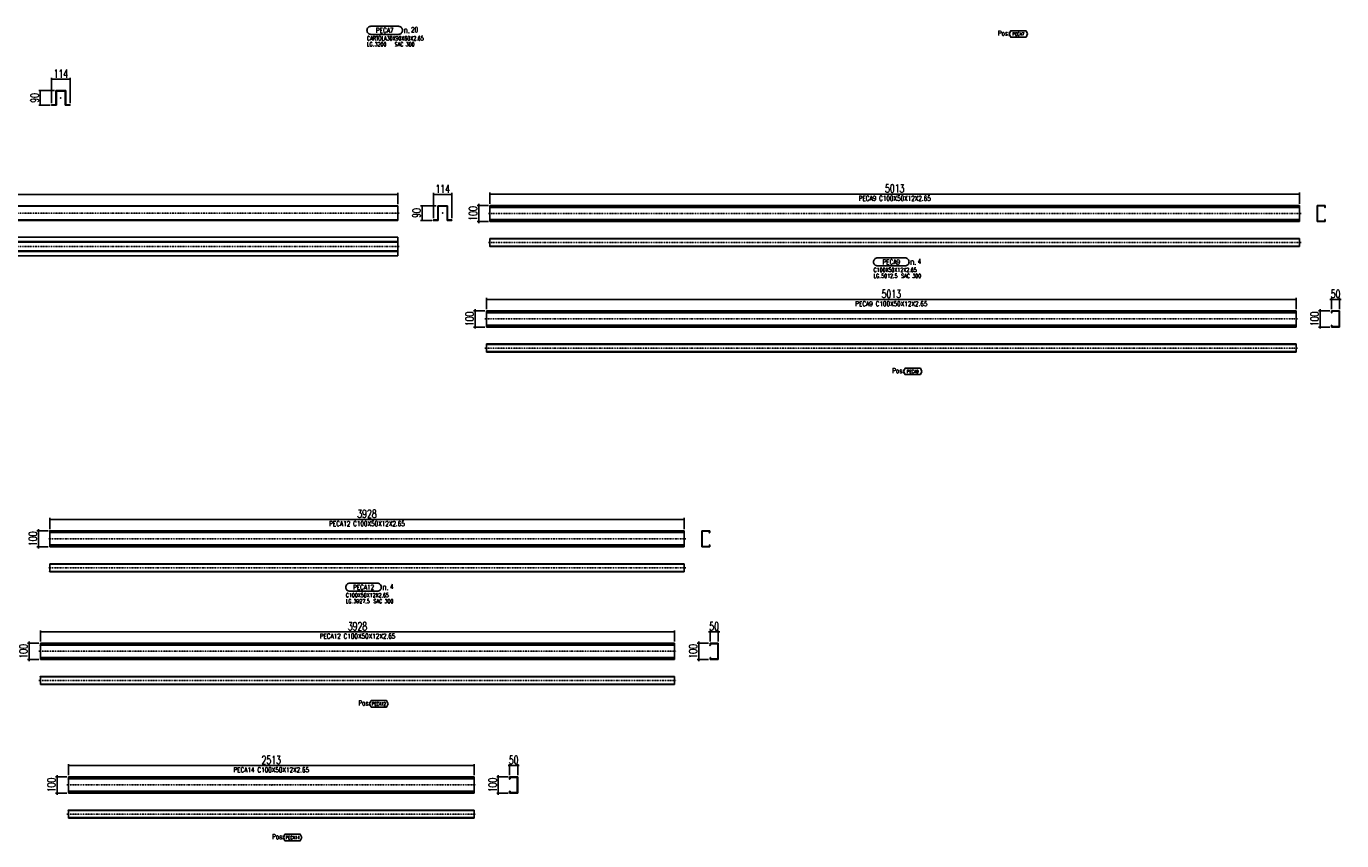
# Model space of a CAD drawing. Header units: feet. Extents: x -13577 to 173285, y -65833 to 34873.
# Tile 15 of 127: x 62299 to 70444, y -64307 to -59263. Entities that reach past the tile are written whole.
import ezdxf
from ezdxf.enums import TextEntityAlignment as Align

# ---------------------------------------------------------------- set-up
doc = ezdxf.new("R2010")
doc.units = ezdxf.units.FT
doc.header["$LTSCALE"] = 10
doc.header["$MEASUREMENT"] = 0
doc.linetypes.add('DASHDOT', pattern=[1, 0.5, -0.25, 0, -0.25])
doc.linetypes.add('HIDDEN', pattern=[0.375, 0.25, -0.125])
doc.layers.get('0').update_dxf_attribs({"linetype": 'CONTINUOUS'})
doc.layers.get('Defpoints').update_dxf_attribs({"linetype": 'CONTINUOUS'})
for name, color, linetype in [('A', 2, 'DASHDOT'), ('FORIR', 4, 'CONTINUOUS'), ('G', 3, 'CONTINUOUS'), ('MARK_DES', 2, 'CONTINUOUS'), ('MARK_MAT', 2, 'CONTINUOUS'), ('MARK_QTA', 4, 'CONTINUOUS'), ('MARK_SBA', 4, 'CONTINUOUS'), ('MARK_SLOT', 6, 'CONTINUOUS'), ('POS_BOX', 6, 'CONTINUOUS'), ('POS_DES', 2, 'CONTINUOUS'), ('POS_MAT', 2, 'CONTINUOUS'), ('TR', 6, 'HIDDEN'), ('TXT1', 7, 'CONTINUOUS')]:
    doc.layers.add(name, color=color, linetype=linetype)
doc.styles.add('1', font='romans.shx', dxfattribs={"width": 0.7, "height": 50})
doc.styles.add('MARK', font='ROMANS', dxfattribs={"width": 0.7})
doc.styles.add('POS', font='ROMANS', dxfattribs={"width": 0.7})
doc.styles.add('ROMANS', font='ROMANS', dxfattribs={"width": 0.8, "height": 28})
doc.dimstyles.get("Standard").update_dxf_attribs({"dimtxt": 50, "dimasz": 1, "dimexe": 1, "dimexo": 1, "dimgap": 1, "dimtad": 1, "dimdec": 0, "dimdsep": 46, "dimtxsty": '1', "dimblk": 'ARCHTICK', "dimcen": 3, "dimclrd": 1, "dimclre": 1, "dimclrt": 3, "dimadec": 0, "dimazin": 0, "dimtfac": 1, "dimtdec": 0, "dimtix": 1, "dimtmove": 0, "dimatfit": 3, "dimfxl": 0, "dimtolj": 1, "dimarcsym": 0})

# ---------------------------------------------------------------- blocks, each defined once
blk = doc.blocks.new('M8_PRO')
at = {"layer": 'MARK_SLOT'}
blk.add_lwpolyline([(2.5, 0), (19.5, 0, 0.414214), (22, 2.5), (22, 2.5, 0.414214), (19.5, 5), (2.5, 5, 0.414214), (0, 2.5), (0, 2.5, 0.414214)], format="xyb", close=True, dxfattribs=at)
at = {"style": 'MARK', "width": 0.7, "flags": 1}
for tag, p in [('TRA_PEZ', (-2.05, 4.97)), ('TIP_PEZ', (-2.05, 2.29)), ('SUN_LIS', (-2.05, 3.9)), ('COD_PEZ', (-2.05, 0.69)), ('COS_PEZ', (-2.05, 0.15)), ('PUN_LIS', (-2.05, 4.44)), ('DES_PEZ', (-2.05, 3.37)), ('NOT_PEZ', (-2.05, 2.83)), ('ING_PEZ', (-2.05, 1.76)), ('MCL_PEZ', (-2.05, 1.22)), ('DIM_PRO', (-2.05, -0.38))]:
    blk.add_attdef(tag, p, '', height=0.35, dxfattribs=at)
at = {"style": 'MARK', "width": 0.7}
blk.add_attdef('MAR_PEZ', text='', height=3, dxfattribs=at).set_placement((11, 2.5), align=Align.MIDDLE)
at = {"layer": 'MARK_DES', "style": 'MARK', "width": 0.7}
blk.add_text('LG.', height=2.5, dxfattribs=at).set_placement((0, -7.4))
for tag, p in [('NOM_PRO', (0, -3.7)), ('LUN_PRO', (4.73, -7.4))]:
    blk.add_attdef(tag, p, '', height=2.5, dxfattribs=at)
at = {"layer": 'MARK_MAT', "style": 'MARK', "width": 0.7}
blk.add_attdef('MAT_PRO', (17.13, -7.4), '', height=2.5, dxfattribs=at)
at = {"layer": 'MARK_QTA', "style": 'ROMANS', "width": 0.8}
blk.add_text('n.', height=4, dxfattribs=at).set_placement((24.62, 2.75), align=Align.MIDDLE)
at = {"layer": 'MARK_QTA', "style": 'MARK', "width": 0.7}
blk.add_attdef('QTA_PEZ', (27.29, 1.42), '', height=3, dxfattribs=at)
at = {"layer": 'MARK_SBA', "style": 'MARK', "width": 0.7}
blk.add_attdef('SBA_PEZ', text='', height=2, dxfattribs=at).set_placement((10.88, 5.73), align=Align.BOTTOM_CENTER)
blk = doc.blocks.new('3D_INFOPOS')
blk.add_point((0, 0))
at = {"layer": 'FORIR', "flags": 1}
for tag, p in [('POS_PEZ', (7.6, -4.3)), ('MAT_PRO', (7.6, -11.9))]:
    blk.add_attdef(tag, p, '', height=5.26, dxfattribs=at)
blk = doc.blocks.new('_ArchTick')
at = {"color": 0, "linetype": 'ByBlock', "const_width": 0.15}
blk.add_lwpolyline([(-0.5, -0.5), (0.5, 0.5)], dxfattribs=at)
blk = doc.blocks.new('*D206')
at = {"layer": 'Defpoints', "color": 0}
for p in [(70182.3, -60302.6), (65169.8, -60372.6), (70182.3, -60372.6)]:
    blk.add_point(p, dxfattribs=at)
at = {"layer": 'TXT1', "color": 1, "lineweight": -2, "transparency": 16777216}
for p, q in [((65169.8, -60362.6), (65169.8, -60292.6)), ((65169.8, -60302.6), (70182.3, -60302.6)), ((70182.3, -60362.6), (70182.3, -60292.6))]:
    blk.add_line(p, q, dxfattribs=at)
at = {"layer": 'TXT1', "color": 1, "lineweight": -2, "transparency": 16777216, "xscale": 10, "yscale": 10, "zscale": 10, "rotation": 180}
blk.add_blockref('_ArchTick', (65169.8, -60302.6), dxfattribs=at)
at = {"layer": 'TXT1', "color": 1, "lineweight": -2, "transparency": 16777216, "xscale": 10, "yscale": 10, "zscale": 10}
blk.add_blockref('_ArchTick', (70182.3, -60302.6), dxfattribs=at)
at = {"layer": 'TXT1', "color": 3, "transparency": 16777216, "insert": (67676, -60267.6), "char_height": 50, "attachment_point": 5, "style": '1'}
blk.add_mtext('\\A1;5013', dxfattribs=at)
blk = doc.blocks.new('*D207')
at = {"layer": 'Defpoints', "color": 0}
for p in [(65169.8, -60372.6), (65099.8, -60472.6), (65169.8, -60472.6)]:
    blk.add_point(p, dxfattribs=at)
at = {"layer": 'TXT1', "color": 1, "lineweight": -2, "transparency": 16777216}
for p, q in [((65159.8, -60372.6), (65089.8, -60372.6)), ((65099.8, -60372.6), (65099.8, -60362.6)), ((65099.8, -60372.6), (65099.8, -60472.6)), ((65159.8, -60472.6), (65089.8, -60472.6)), ((65099.8, -60472.6), (65099.8, -60482.6))]:
    blk.add_line(p, q, dxfattribs=at)
at = {"layer": 'TXT1', "color": 1, "lineweight": -2, "transparency": 16777216, "xscale": 10, "yscale": 10, "zscale": 10}
for p, rotation in [((65099.8, -60372.6), 270), ((65099.8, -60472.6), 90)]:
    blk.add_blockref('_ArchTick', p, dxfattribs=dict(at, rotation=rotation))
at = {"layer": 'TXT1', "color": 3, "transparency": 16777216, "insert": (65064.8, -60422.6), "char_height": 50, "attachment_point": 5, "rotation": 90, "style": '1'}
blk.add_mtext('\\A1;100', dxfattribs=at)
blk = doc.blocks.new('3D_INFOM')
blk.add_point((0, 0))
at = {"layer": 'FORIR', "flags": 1}
for tag, p in [('MARK', (7.55, -4.31)), ('NUM_DIS', (7.55, -11.68)), ('NOT_PEZ', (45.73, -11.68)), ('QTA_PEZ', (7.55, -18.55)), ('TIP_PEZ', (45.73, -18.55)), ('TRA_PEZ', (7.55, -26.33)), ('COS_PEZ', (45.73, -26.33)), ('DES_PEZ', (7.55, -33.75))]:
    blk.add_attdef(tag, p, '', height=5, dxfattribs=at)
blk = doc.blocks.new('*D212')
at = {"layer": 'Defpoints', "color": 0}
for p in [(62444.2, -62387.3), (66371.8, -62317.3), (66371.8, -62387.3)]:
    blk.add_point(p, dxfattribs=at)
at = {"layer": 'TXT1', "color": 1, "lineweight": -2, "transparency": 16777216}
for p, q in [((62444.2, -62377.3), (62444.2, -62307.3)), ((66371.8, -62377.3), (66371.8, -62307.3)), ((62444.2, -62317.3), (66371.8, -62317.3))]:
    blk.add_line(p, q, dxfattribs=at)
at = {"layer": 'TXT1', "color": 1, "lineweight": -2, "transparency": 16777216, "xscale": 10, "yscale": 10, "zscale": 10, "rotation": 180}
blk.add_blockref('_ArchTick', (62444.2, -62317.3), dxfattribs=at)
at = {"layer": 'TXT1', "color": 1, "lineweight": -2, "transparency": 16777216, "xscale": 10, "yscale": 10, "zscale": 10}
blk.add_blockref('_ArchTick', (66371.8, -62317.3), dxfattribs=at)
at = {"layer": 'TXT1', "color": 3, "transparency": 16777216, "insert": (64408, -62282.3), "char_height": 50, "attachment_point": 5, "style": '1'}
blk.add_mtext('\\A1;3928', dxfattribs=at)
blk = doc.blocks.new('*D213')
at = {"layer": 'Defpoints', "color": 0}
for p in [(62444.2, -62387.3), (62374.2, -62487.3), (62444.2, -62487.3)]:
    blk.add_point(p, dxfattribs=at)
at = {"layer": 'TXT1', "color": 1, "lineweight": -2, "transparency": 16777216}
for p, q in [((62434.2, -62387.3), (62364.2, -62387.3)), ((62374.2, -62387.3), (62374.2, -62377.3)), ((62374.2, -62387.3), (62374.2, -62487.3)), ((62434.2, -62487.3), (62364.2, -62487.3)), ((62374.2, -62487.3), (62374.2, -62497.3))]:
    blk.add_line(p, q, dxfattribs=at)
at = {"layer": 'TXT1', "color": 1, "lineweight": -2, "transparency": 16777216, "xscale": 10, "yscale": 10, "zscale": 10}
for p, rotation in [((62374.2, -62387.3), 270), ((62374.2, -62487.3), 90)]:
    blk.add_blockref('_ArchTick', p, dxfattribs=dict(at, rotation=rotation))
at = {"layer": 'TXT1', "color": 3, "transparency": 16777216, "insert": (62339.2, -62437.3), "char_height": 50, "attachment_point": 5, "rotation": 90, "style": '1'}
blk.add_mtext('\\A1;100', dxfattribs=at)
blk = doc.blocks.new('*D595')
at = {"layer": 'Defpoints', "color": 0}
for p in [(62569.3, -59591.6), (62455.3, -59748.6), (62569.3, -59748.6)]:
    blk.add_point(p, dxfattribs=at)
at = {"layer": 'TXT1', "color": 1, "lineweight": -2, "transparency": 16777216}
for p, q in [((62455.3, -59738.6), (62455.3, -59581.6)), ((62455.3, -59591.6), (62569.3, -59591.6)), ((62569.3, -59738.6), (62569.3, -59581.6))]:
    blk.add_line(p, q, dxfattribs=at)
at = {"layer": 'TXT1', "color": 1, "lineweight": -2, "transparency": 16777216, "xscale": 10, "yscale": 10, "zscale": 10, "rotation": 180}
blk.add_blockref('_ArchTick', (62455.3, -59591.6), dxfattribs=at)
at = {"layer": 'TXT1', "color": 1, "lineweight": -2, "transparency": 16777216, "xscale": 10, "yscale": 10, "zscale": 10}
blk.add_blockref('_ArchTick', (62569.3, -59591.6), dxfattribs=at)
at = {"layer": 'TXT1', "color": 3, "transparency": 16777216, "insert": (62512.3, -59556.6), "char_height": 50, "attachment_point": 5, "style": '1'}
blk.add_mtext('\\A1;114', dxfattribs=at)
blk = doc.blocks.new('*D596')
at = {"layer": 'Defpoints', "color": 0}
for p in [(62385.3, -59661.6), (62482.3, -59661.6), (62455.3, -59751.6)]:
    blk.add_point(p, dxfattribs=at)
at = {"layer": 'TXT1', "color": 1, "lineweight": -2, "transparency": 16777216}
for p, q in [((62472.3, -59661.6), (62375.3, -59661.6)), ((62385.3, -59751.6), (62385.3, -59661.6)), ((62445.3, -59751.6), (62375.3, -59751.6))]:
    blk.add_line(p, q, dxfattribs=at)
at = {"layer": 'TXT1', "color": 1, "lineweight": -2, "transparency": 16777216, "xscale": 10, "yscale": 10, "zscale": 10}
for p, rotation in [((62385.3, -59661.6), 90), ((62385.3, -59751.6), 270)]:
    blk.add_blockref('_ArchTick', p, dxfattribs=dict(at, rotation=rotation))
at = {"layer": 'TXT1', "color": 3, "transparency": 16777216, "insert": (62350.3, -59706.6), "char_height": 50, "attachment_point": 5, "rotation": 90, "style": '1'}
blk.add_mtext('\\A1;90', dxfattribs=at)
blk = doc.blocks.new('POSITION_PRO')
at = {"layer": 'POS_BOX'}
blk.add_lwpolyline([(10.5, -2), (9.5, -4), (0, -4), (-1, -2), (0, 0), (9.5, 0)], close=True, dxfattribs=at)
at = {"insert": (-7.93, -0.05), "char_height": 3, "width": 11.9956, "attachment_point": 1, "style": 'POS'}
blk.add_mtext('Pos:', dxfattribs=at)
at = {"style": 'POS', "width": 0.7}
blk.add_attdef('POS_PEZ', text='', height=2, dxfattribs=at).set_placement((4.76, -3.05), align=Align.CENTER)
at = {"layer": 'POS_DES', "style": 'POS', "width": 0.7, "flags": 1}
for tag, p in [('SPE_PRO', (-7.8, -5.07)), ('LUN_PRO', (-7.82, -5.58)), ('LAR_PRO', (-7.79, -4.53))]:
    blk.add_attdef(tag, p, '', height=0.35, dxfattribs=at)
at = {"layer": 'POS_MAT', "style": 'POS', "width": 0.7, "flags": 1}
for tag, p in [('PUN_NET2', (-6.94, -7.74)), ('NOM_PRO', (-6.94, -6.11)), ('PUN_NET', (-6.94, -7.16)), ('MAR_CMP', (-6.89, -8.22)), ('MAT_PRO', (-6.89, -4.03)), ('PUN_LIS', (-6.94, -6.63)), ('NOT_PEZ', (-6.89, -9.21)), ('QTA_PEZ', (-6.89, -8.75))]:
    blk.add_attdef(tag, text='', height=0.35, dxfattribs=at).set_placement(p, align=Align.CENTER)
blk = doc.blocks.new('*D601')
at = {"layer": 'Defpoints', "color": 0}
for p in [(64599.8, -60305.1), (59462.3, -60375.1), (64599.8, -60375.1)]:
    blk.add_point(p, dxfattribs=at)
at = {"layer": 'TXT1', "color": 1, "lineweight": -2, "transparency": 16777216}
for p, q in [((59462.3, -60365.1), (59462.3, -60295.1)), ((59462.3, -60305.1), (64599.8, -60305.1)), ((64599.8, -60365.1), (64599.8, -60295.1))]:
    blk.add_line(p, q, dxfattribs=at)
at = {"layer": 'TXT1', "color": 1, "lineweight": -2, "transparency": 16777216, "xscale": 10, "yscale": 10, "zscale": 10, "rotation": 180}
blk.add_blockref('_ArchTick', (59462.3, -60305.1), dxfattribs=at)
at = {"layer": 'TXT1', "color": 1, "lineweight": -2, "transparency": 16777216, "xscale": 10, "yscale": 10, "zscale": 10}
blk.add_blockref('_ArchTick', (64599.8, -60305.1), dxfattribs=at)
at = {"layer": 'TXT1', "color": 3, "transparency": 16777216, "insert": (62031.1, -60270.1), "char_height": 50, "attachment_point": 5, "style": '1'}
blk.add_mtext('\\A1;5138', dxfattribs=at)
blk = doc.blocks.new('*D603')
at = {"layer": 'Defpoints', "color": 0}
for p in [(64933.7, -60305.1), (64819.8, -60462), (64933.7, -60462)]:
    blk.add_point(p, dxfattribs=at)
at = {"layer": 'TXT1', "color": 1, "lineweight": -2, "transparency": 16777216}
for p, q in [((64819.8, -60452), (64819.8, -60295.1)), ((64819.8, -60305.1), (64933.7, -60305.1)), ((64933.7, -60452), (64933.7, -60295.1))]:
    blk.add_line(p, q, dxfattribs=at)
at = {"layer": 'TXT1', "color": 1, "lineweight": -2, "transparency": 16777216, "xscale": 10, "yscale": 10, "zscale": 10, "rotation": 180}
blk.add_blockref('_ArchTick', (64819.8, -60305.1), dxfattribs=at)
at = {"layer": 'TXT1', "color": 1, "lineweight": -2, "transparency": 16777216, "xscale": 10, "yscale": 10, "zscale": 10}
blk.add_blockref('_ArchTick', (64933.7, -60305.1), dxfattribs=at)
at = {"layer": 'TXT1', "color": 3, "transparency": 16777216, "insert": (64876.8, -60270.1), "char_height": 50, "attachment_point": 5, "style": '1'}
blk.add_mtext('\\A1;114', dxfattribs=at)
blk = doc.blocks.new('*D604')
at = {"layer": 'Defpoints', "color": 0}
for p in [(64749.8, -60375.1), (64846.8, -60375.1), (64819.8, -60465.1)]:
    blk.add_point(p, dxfattribs=at)
at = {"layer": 'TXT1', "color": 1, "lineweight": -2, "transparency": 16777216}
for p, q in [((64836.8, -60375.1), (64739.8, -60375.1)), ((64749.8, -60465.1), (64749.8, -60375.1)), ((64809.8, -60465.1), (64739.8, -60465.1))]:
    blk.add_line(p, q, dxfattribs=at)
at = {"layer": 'TXT1', "color": 1, "lineweight": -2, "transparency": 16777216, "xscale": 10, "yscale": 10, "zscale": 10}
for p, rotation in [((64749.8, -60375.1), 90), ((64749.8, -60465.1), 270)]:
    blk.add_blockref('_ArchTick', p, dxfattribs=dict(at, rotation=rotation))
at = {"layer": 'TXT1', "color": 3, "transparency": 16777216, "insert": (64714.8, -60420.1), "char_height": 50, "attachment_point": 5, "rotation": 90, "style": '1'}
blk.add_mtext('\\A1;90', dxfattribs=at)
blk = doc.blocks.new('*D605')
at = {"layer": 'Defpoints', "color": 0}
for p in [(70161.1, -60955.7), (65148.6, -61025.7), (70161.1, -61025.7)]:
    blk.add_point(p, dxfattribs=at)
at = {"layer": 'TXT1', "color": 1, "lineweight": -2, "transparency": 16777216}
for p, q in [((65148.6, -61015.7), (65148.6, -60945.7)), ((65148.6, -60955.7), (70161.1, -60955.7)), ((70161.1, -61015.7), (70161.1, -60945.7))]:
    blk.add_line(p, q, dxfattribs=at)
at = {"layer": 'TXT1', "color": 1, "lineweight": -2, "transparency": 16777216, "xscale": 10, "yscale": 10, "zscale": 10, "rotation": 180}
blk.add_blockref('_ArchTick', (65148.6, -60955.7), dxfattribs=at)
at = {"layer": 'TXT1', "color": 1, "lineweight": -2, "transparency": 16777216, "xscale": 10, "yscale": 10, "zscale": 10}
blk.add_blockref('_ArchTick', (70161.1, -60955.7), dxfattribs=at)
at = {"layer": 'TXT1', "color": 3, "transparency": 16777216, "insert": (67654.9, -60920.7), "char_height": 50, "attachment_point": 5, "style": '1'}
blk.add_mtext('\\A1;5013', dxfattribs=at)
blk = doc.blocks.new('*D606')
at = {"layer": 'Defpoints', "color": 0}
for p in [(65078.6, -61025.7), (65148.6, -61025.7), (65148.6, -61125.7)]:
    blk.add_point(p, dxfattribs=at)
at = {"layer": 'TXT1', "color": 1, "lineweight": -2, "transparency": 16777216}
for p, q in [((65138.6, -61025.7), (65068.6, -61025.7)), ((65078.6, -61025.7), (65078.6, -61015.7)), ((65078.6, -61125.7), (65078.6, -61025.7)), ((65138.6, -61125.7), (65068.6, -61125.7)), ((65078.6, -61125.7), (65078.6, -61135.7))]:
    blk.add_line(p, q, dxfattribs=at)
at = {"layer": 'TXT1', "color": 1, "lineweight": -2, "transparency": 16777216, "xscale": 10, "yscale": 10, "zscale": 10}
for p, rotation in [((65078.6, -61025.7), 270), ((65078.6, -61125.7), 90)]:
    blk.add_blockref('_ArchTick', p, dxfattribs=dict(at, rotation=rotation))
at = {"layer": 'TXT1', "color": 3, "transparency": 16777216, "insert": (65043.6, -61075.7), "char_height": 50, "attachment_point": 5, "rotation": 90, "style": '1'}
blk.add_mtext('\\A1;100', dxfattribs=at)
blk = doc.blocks.new('*D607')
at = {"layer": 'Defpoints', "color": 0}
for p in [(70431.1, -60955.7), (70381.1, -61025.7), (70431.1, -61025.7)]:
    blk.add_point(p, dxfattribs=at)
at = {"layer": 'TXT1', "color": 1, "lineweight": -2, "transparency": 16777216}
for p, q in [((70381.1, -60955.7), (70371.1, -60955.7)), ((70381.1, -61015.7), (70381.1, -60945.7)), ((70381.1, -60955.7), (70431.1, -60955.7)), ((70431.1, -61015.7), (70431.1, -60945.7)), ((70431.1, -60955.7), (70441.1, -60955.7))]:
    blk.add_line(p, q, dxfattribs=at)
at = {"layer": 'TXT1', "color": 1, "lineweight": -2, "transparency": 16777216, "xscale": 10, "yscale": 10, "zscale": 10}
blk.add_blockref('_ArchTick', (70381.1, -60955.7), dxfattribs=at)
at = {"layer": 'TXT1', "color": 1, "lineweight": -2, "transparency": 16777216, "xscale": 10, "yscale": 10, "zscale": 10, "rotation": 180}
blk.add_blockref('_ArchTick', (70431.1, -60955.7), dxfattribs=at)
at = {"layer": 'TXT1', "color": 3, "transparency": 16777216, "insert": (70406.1, -60920.7), "char_height": 50, "attachment_point": 5, "style": '1'}
blk.add_mtext('\\A1;50', dxfattribs=at)
blk = doc.blocks.new('*D608')
at = {"layer": 'Defpoints', "color": 0}
for p in [(70311.1, -61025.7), (70381.1, -61025.7), (70381.1, -61125.7)]:
    blk.add_point(p, dxfattribs=at)
at = {"layer": 'TXT1', "color": 1, "lineweight": -2, "transparency": 16777216}
for p, q in [((70371.1, -61025.7), (70301.1, -61025.7)), ((70311.1, -61025.7), (70311.1, -61015.7)), ((70311.1, -61125.7), (70311.1, -61025.7)), ((70371.1, -61125.7), (70301.1, -61125.7)), ((70311.1, -61125.7), (70311.1, -61135.7))]:
    blk.add_line(p, q, dxfattribs=at)
at = {"layer": 'TXT1', "color": 1, "lineweight": -2, "transparency": 16777216, "xscale": 10, "yscale": 10, "zscale": 10}
for p, rotation in [((70311.1, -61025.7), 270), ((70311.1, -61125.7), 90)]:
    blk.add_blockref('_ArchTick', p, dxfattribs=dict(at, rotation=rotation))
at = {"layer": 'TXT1', "color": 3, "transparency": 16777216, "insert": (70276.1, -61075.7), "char_height": 50, "attachment_point": 5, "rotation": 90, "style": '1'}
blk.add_mtext('\\A1;100', dxfattribs=at)
blk = doc.blocks.new('*D617')
at = {"layer": 'Defpoints', "color": 0}
for p in [(66313, -63014.3), (62385.5, -63084.3), (66313, -63084.3)]:
    blk.add_point(p, dxfattribs=at)
at = {"layer": 'TXT1', "color": 1, "lineweight": -2, "transparency": 16777216}
for p, q in [((62385.5, -63074.3), (62385.5, -63004.3)), ((62385.5, -63014.3), (66313, -63014.3)), ((66313, -63074.3), (66313, -63004.3))]:
    blk.add_line(p, q, dxfattribs=at)
at = {"layer": 'TXT1', "color": 1, "lineweight": -2, "transparency": 16777216, "xscale": 10, "yscale": 10, "zscale": 10, "rotation": 180}
blk.add_blockref('_ArchTick', (62385.5, -63014.3), dxfattribs=at)
at = {"layer": 'TXT1', "color": 1, "lineweight": -2, "transparency": 16777216, "xscale": 10, "yscale": 10, "zscale": 10}
blk.add_blockref('_ArchTick', (66313, -63014.3), dxfattribs=at)
at = {"layer": 'TXT1', "color": 3, "transparency": 16777216, "insert": (64349.3, -62979.3), "char_height": 50, "attachment_point": 5, "style": '1'}
blk.add_mtext('\\A1;3928', dxfattribs=at)
blk = doc.blocks.new('*D618')
at = {"layer": 'Defpoints', "color": 0}
for p in [(62315.5, -63084.3), (62385.5, -63084.3), (62385.5, -63184.3)]:
    blk.add_point(p, dxfattribs=at)
at = {"layer": 'TXT1', "color": 1, "lineweight": -2, "transparency": 16777216}
for p, q in [((62375.5, -63084.3), (62305.5, -63084.3)), ((62315.5, -63084.3), (62315.5, -63074.3)), ((62315.5, -63184.3), (62315.5, -63084.3)), ((62375.5, -63184.3), (62305.5, -63184.3)), ((62315.5, -63184.3), (62315.5, -63194.3))]:
    blk.add_line(p, q, dxfattribs=at)
at = {"layer": 'TXT1', "color": 1, "lineweight": -2, "transparency": 16777216, "xscale": 10, "yscale": 10, "zscale": 10}
for p, rotation in [((62315.5, -63084.3), 270), ((62315.5, -63184.3), 90)]:
    blk.add_blockref('_ArchTick', p, dxfattribs=dict(at, rotation=rotation))
at = {"layer": 'TXT1', "color": 3, "transparency": 16777216, "insert": (62280.5, -63134.3), "char_height": 50, "attachment_point": 5, "rotation": 90, "style": '1'}
blk.add_mtext('\\A1;100', dxfattribs=at)
blk = doc.blocks.new('*D619')
at = {"layer": 'Defpoints', "color": 0}
for p in [(66583, -63014.3), (66533, -63084.3), (66583, -63084.3)]:
    blk.add_point(p, dxfattribs=at)
at = {"layer": 'TXT1', "color": 1, "lineweight": -2, "transparency": 16777216}
for p, q in [((66533, -63014.3), (66523, -63014.3)), ((66533, -63074.3), (66533, -63004.3)), ((66533, -63014.3), (66583, -63014.3)), ((66583, -63074.3), (66583, -63004.3)), ((66583, -63014.3), (66593, -63014.3))]:
    blk.add_line(p, q, dxfattribs=at)
at = {"layer": 'TXT1', "color": 1, "lineweight": -2, "transparency": 16777216, "xscale": 10, "yscale": 10, "zscale": 10}
blk.add_blockref('_ArchTick', (66533, -63014.3), dxfattribs=at)
at = {"layer": 'TXT1', "color": 1, "lineweight": -2, "transparency": 16777216, "xscale": 10, "yscale": 10, "zscale": 10, "rotation": 180}
blk.add_blockref('_ArchTick', (66583, -63014.3), dxfattribs=at)
at = {"layer": 'TXT1', "color": 3, "transparency": 16777216, "insert": (66558, -62979.3), "char_height": 50, "attachment_point": 5, "style": '1'}
blk.add_mtext('\\A1;50', dxfattribs=at)
blk = doc.blocks.new('*D620')
at = {"layer": 'Defpoints', "color": 0}
for p in [(66463, -63084.3), (66533, -63084.3), (66533, -63184.3)]:
    blk.add_point(p, dxfattribs=at)
at = {"layer": 'TXT1', "color": 1, "lineweight": -2, "transparency": 16777216}
for p, q in [((66523, -63084.3), (66453, -63084.3)), ((66463, -63084.3), (66463, -63074.3)), ((66463, -63184.3), (66463, -63084.3)), ((66523, -63184.3), (66453, -63184.3)), ((66463, -63184.3), (66463, -63194.3))]:
    blk.add_line(p, q, dxfattribs=at)
at = {"layer": 'TXT1', "color": 1, "lineweight": -2, "transparency": 16777216, "xscale": 10, "yscale": 10, "zscale": 10}
for p, rotation in [((66463, -63084.3), 270), ((66463, -63184.3), 90)]:
    blk.add_blockref('_ArchTick', p, dxfattribs=dict(at, rotation=rotation))
at = {"layer": 'TXT1', "color": 3, "transparency": 16777216, "insert": (66428, -63134.3), "char_height": 50, "attachment_point": 5, "rotation": 90, "style": '1'}
blk.add_mtext('\\A1;100', dxfattribs=at)
blk = doc.blocks.new('*D625')
at = {"layer": 'Defpoints', "color": 0}
for p in [(65071.5, -63842.2), (62559, -63912.2), (65071.5, -63912.2)]:
    blk.add_point(p, dxfattribs=at)
at = {"layer": 'TXT1', "color": 1, "lineweight": -2, "transparency": 16777216}
for p, q in [((62559, -63902.2), (62559, -63832.2)), ((62559, -63842.2), (65071.5, -63842.2)), ((65071.5, -63902.2), (65071.5, -63832.2))]:
    blk.add_line(p, q, dxfattribs=at)
at = {"layer": 'TXT1', "color": 1, "lineweight": -2, "transparency": 16777216, "xscale": 10, "yscale": 10, "zscale": 10, "rotation": 180}
blk.add_blockref('_ArchTick', (62559, -63842.2), dxfattribs=at)
at = {"layer": 'TXT1', "color": 1, "lineweight": -2, "transparency": 16777216, "xscale": 10, "yscale": 10, "zscale": 10}
blk.add_blockref('_ArchTick', (65071.5, -63842.2), dxfattribs=at)
at = {"layer": 'TXT1', "color": 3, "transparency": 16777216, "insert": (63815.2, -63807.2), "char_height": 50, "attachment_point": 5, "style": '1'}
blk.add_mtext('\\A1;2513', dxfattribs=at)
blk = doc.blocks.new('*D626')
at = {"layer": 'Defpoints', "color": 0}
for p in [(62489, -63912.2), (62559, -63912.2), (62559, -64012.2)]:
    blk.add_point(p, dxfattribs=at)
at = {"layer": 'TXT1', "color": 1, "lineweight": -2, "transparency": 16777216}
for p, q in [((62549, -63912.2), (62479, -63912.2)), ((62489, -63912.2), (62489, -63902.2)), ((62489, -64012.2), (62489, -63912.2)), ((62549, -64012.2), (62479, -64012.2)), ((62489, -64012.2), (62489, -64022.2))]:
    blk.add_line(p, q, dxfattribs=at)
at = {"layer": 'TXT1', "color": 1, "lineweight": -2, "transparency": 16777216, "xscale": 10, "yscale": 10, "zscale": 10}
for p, rotation in [((62489, -63912.2), 270), ((62489, -64012.2), 90)]:
    blk.add_blockref('_ArchTick', p, dxfattribs=dict(at, rotation=rotation))
at = {"layer": 'TXT1', "color": 3, "transparency": 16777216, "insert": (62454, -63962.2), "char_height": 50, "attachment_point": 5, "rotation": 90, "style": '1'}
blk.add_mtext('\\A1;100', dxfattribs=at)
blk = doc.blocks.new('*D627')
at = {"layer": 'Defpoints', "color": 0}
for p in [(65341.5, -63842.2), (65291.5, -63912.2), (65341.5, -63912.2)]:
    blk.add_point(p, dxfattribs=at)
at = {"layer": 'TXT1', "color": 1, "lineweight": -2, "transparency": 16777216}
for p, q in [((65291.5, -63842.2), (65281.5, -63842.2)), ((65291.5, -63902.2), (65291.5, -63832.2)), ((65291.5, -63842.2), (65341.5, -63842.2)), ((65341.5, -63902.2), (65341.5, -63832.2)), ((65341.5, -63842.2), (65351.5, -63842.2))]:
    blk.add_line(p, q, dxfattribs=at)
at = {"layer": 'TXT1', "color": 1, "lineweight": -2, "transparency": 16777216, "xscale": 10, "yscale": 10, "zscale": 10}
blk.add_blockref('_ArchTick', (65291.5, -63842.2), dxfattribs=at)
at = {"layer": 'TXT1', "color": 1, "lineweight": -2, "transparency": 16777216, "xscale": 10, "yscale": 10, "zscale": 10, "rotation": 180}
blk.add_blockref('_ArchTick', (65341.5, -63842.2), dxfattribs=at)
at = {"layer": 'TXT1', "color": 3, "transparency": 16777216, "insert": (65316.5, -63807.2), "char_height": 50, "attachment_point": 5, "style": '1'}
blk.add_mtext('\\A1;50', dxfattribs=at)
blk = doc.blocks.new('*D628')
at = {"layer": 'Defpoints', "color": 0}
for p in [(65221.5, -63912.2), (65291.5, -63912.2), (65291.5, -64012.2)]:
    blk.add_point(p, dxfattribs=at)
at = {"layer": 'TXT1', "color": 1, "lineweight": -2, "transparency": 16777216}
for p, q in [((65281.5, -63912.2), (65211.5, -63912.2)), ((65221.5, -63912.2), (65221.5, -63902.2)), ((65221.5, -64012.2), (65221.5, -63912.2)), ((65281.5, -64012.2), (65211.5, -64012.2)), ((65221.5, -64012.2), (65221.5, -64022.2))]:
    blk.add_line(p, q, dxfattribs=at)
at = {"layer": 'TXT1', "color": 1, "lineweight": -2, "transparency": 16777216, "xscale": 10, "yscale": 10, "zscale": 10}
for p, rotation in [((65221.5, -63912.2), 270), ((65221.5, -64012.2), 90)]:
    blk.add_blockref('_ArchTick', p, dxfattribs=dict(at, rotation=rotation))
at = {"layer": 'TXT1', "color": 3, "transparency": 16777216, "insert": (65186.5, -63962.2), "char_height": 50, "attachment_point": 5, "rotation": 90, "style": '1'}
blk.add_mtext('\\A1;100', dxfattribs=at)

msp = doc.modelspace()

# ---------------------------------------------------------------- linework, layer by layer
at = {"layer": 'A'}
for p, q in [((59452.3, -60420.1), (64609.8, -60420.1)), ((70192.3, -60422.6), (65159.8, -60422.6)), ((59452.3, -60627), (64609.8, -60627)), ((70192.3, -60602.6), (65159.8, -60602.6)), ((65138.6, -61075.7), (70171.1, -61075.7)), ((65138.6, -61255.7), (70171.1, -61255.7)), ((66381.8, -62437.3), (62434.2, -62437.3)), ((66381.8, -62617.3), (62434.2, -62617.3)), ((62375.5, -63134.3), (66323, -63134.3)), ((62375.5, -63314.3), (66323, -63314.3)), ((62549, -63962.2), (65081.5, -63962.2)), ((62549, -64142.2), (65081.5, -64142.2))]:
    msp.add_line(p, q, dxfattribs=at)
for p in [(62455.3, -59751.6), (65169.8, -60375.3), (70339.6, -60384.6), (64819.8, -60465.1), (65169.8, -60625), (65148.6, -61037.7), (70381.1, -61037.7), (65148.6, -61233.4), (62444.2, -62390), (66529.1, -62399.3), (62444.2, -62639.7), (62385.5, -63096.3), (66533, -63096.3), (62385.5, -63292), (62559, -63924.2), (65291.5, -63924.2), (62559, -64119.8)]:
    msp.add_point(p, dxfattribs=at)
at = {"layer": 'G'}
for p, q in [((62482.3, -59748.6), (62482.3, -59661.6)), ((62482.3, -59661.6), (62542.3, -59661.6)), ((62485.3, -59664.7), (62539.3, -59664.7)), ((62485.3, -59751.6), (62485.3, -59664.7)), ((62539.3, -59751.6), (62539.3, -59664.7)), ((62542.3, -59748.6), (62542.3, -59661.6)), ((62455.3, -59751.6), (62455.3, -59748.6)), ((62455.3, -59748.6), (62482.3, -59748.6)), ((62455.3, -59751.6), (62485.3, -59751.6)), ((62539.3, -59751.6), (62569.3, -59751.6)), ((62542.3, -59748.6), (62569.3, -59748.6)), ((62569.3, -59751.6), (62569.3, -59748.6)), ((59462.3, -60375.1), (64599.8, -60375.1)), ((64599.8, -60465.1), (64599.8, -60375.1)), ((64846.8, -60462), (64846.8, -60375.1)), ((64846.8, -60375.1), (64906.8, -60375.1)), ((64849.8, -60378.1), (64903.7, -60378.1)), ((64849.8, -60465.1), (64849.8, -60378.1)), ((64903.7, -60465.1), (64903.7, -60378.1)), ((64906.8, -60462), (64906.8, -60375.1)), ((65169.8, -60472.6), (65169.8, -60372.6)), ((65169.8, -60372.6), (70182.3, -60372.6)), ((65169.8, -60384.6), (70182.3, -60384.6)), ((70182.3, -60472.6), (70182.3, -60372.6)), ((70292.3, -60472.6), (70292.3, -60372.6)), ((70292.3, -60372.6), (70342.3, -60372.6)), ((70294.9, -60375.3), (70339.6, -60375.3)), ((70294.9, -60470), (70294.9, -60375.3)), ((70339.6, -60384.6), (70339.6, -60375.3)), ((70339.6, -60384.6), (70342.3, -60384.6)), ((70342.3, -60384.6), (70342.3, -60372.6)), ((59462.3, -60462), (64599.8, -60462)), ((59462.3, -60465.1), (64599.8, -60465.1)), ((64819.8, -60465.1), (64819.8, -60462)), ((64819.8, -60462), (64846.8, -60462)), ((64819.8, -60465.1), (64849.8, -60465.1)), ((64903.7, -60465.1), (64933.7, -60465.1)), ((64906.8, -60462), (64933.7, -60462)), ((64933.7, -60465.1), (64933.7, -60462)), ((65169.8, -60460.6), (70182.3, -60460.6)), ((65169.8, -60472.6), (70182.3, -60472.6)), ((70292.3, -60472.6), (70342.3, -60472.6)), ((70294.9, -60470), (70339.6, -60470)), ((70339.6, -60470), (70339.6, -60460.6)), ((70339.6, -60460.6), (70342.3, -60460.6)), ((70342.3, -60472.6), (70342.3, -60460.6)), ((59462.3, -60570.1), (64599.8, -60570.1)), ((59462.3, -60597), (64599.8, -60597)), ((64599.8, -60684), (64599.8, -60570.1)), ((65169.8, -60577.6), (70182.3, -60577.6)), ((65169.8, -60627.6), (65169.8, -60577.6)), ((70182.3, -60627.6), (70182.3, -60577.6)), ((59462.3, -60657), (64599.8, -60657)), ((65169.8, -60627.6), (70182.3, -60627.6)), ((59462.3, -60684), (64599.8, -60684)), ((65148.6, -61025.7), (70161.1, -61025.7)), ((65148.6, -61125.7), (65148.6, -61025.7)), ((70161.1, -61125.7), (70161.1, -61025.7)), ((70381.1, -61025.7), (70431.1, -61025.7)), ((70381.1, -61037.7), (70381.1, -61025.7)), ((70381.1, -61037.7), (70383.8, -61037.7)), ((70383.8, -61028.4), (70428.5, -61028.4)), ((70383.8, -61037.7), (70383.8, -61028.4)), ((70428.5, -61123.1), (70428.5, -61028.4)), ((70431.1, -61125.7), (70431.1, -61025.7)), ((65148.6, -61125.7), (70161.1, -61125.7)), ((70381.1, -61113.7), (70383.8, -61113.7)), ((70381.1, -61125.7), (70381.1, -61113.7)), ((70381.1, -61125.7), (70431.1, -61125.7)), ((70383.8, -61123.1), (70383.8, -61113.7)), ((70383.8, -61123.1), (70428.5, -61123.1)), ((65148.6, -61230.7), (70161.1, -61230.7)), ((65148.6, -61280.7), (65148.6, -61230.7)), ((70161.1, -61280.7), (70161.1, -61230.7)), ((65148.6, -61280.7), (70161.1, -61280.7)), ((62444.2, -62487.3), (62444.2, -62387.3)), ((62444.2, -62387.3), (66371.8, -62387.3)), ((66371.8, -62487.3), (66371.8, -62387.3)), ((66481.8, -62487.3), (66481.8, -62387.3)), ((66481.8, -62387.3), (66531.8, -62387.3)), ((66484.4, -62390), (66529.1, -62390)), ((66484.4, -62484.7), (66484.4, -62390)), ((66529.1, -62399.3), (66529.1, -62390)), ((66531.8, -62399.3), (66531.8, -62387.3)), ((62444.2, -62399.3), (66371.8, -62399.3)), ((62444.2, -62475.3), (66371.8, -62475.3)), ((66529.1, -62399.3), (66531.8, -62399.3)), ((66529.1, -62484.7), (66529.1, -62475.3)), ((66529.1, -62475.3), (66531.8, -62475.3)), ((66531.8, -62487.3), (66531.8, -62475.3)), ((62444.2, -62487.3), (66371.8, -62487.3)), ((66481.8, -62487.3), (66531.8, -62487.3)), ((66484.4, -62484.7), (66529.1, -62484.7)), ((62444.2, -62592.3), (66371.8, -62592.3)), ((62444.2, -62642.3), (62444.2, -62592.3)), ((66371.8, -62642.3), (66371.8, -62592.3)), ((62444.2, -62642.3), (66371.8, -62642.3)), ((62385.5, -63084.3), (66313, -63084.3)), ((62385.5, -63184.3), (62385.5, -63084.3)), ((66313, -63184.3), (66313, -63084.3)), ((66533, -63084.3), (66583, -63084.3)), ((66533, -63096.3), (66533, -63084.3)), ((66533, -63096.3), (66535.7, -63096.3)), ((66535.7, -63087), (66580.4, -63087)), ((66535.7, -63096.3), (66535.7, -63087)), ((66580.4, -63181.7), (66580.4, -63087)), ((66583, -63184.3), (66583, -63084.3)), ((62385.5, -63184.3), (66313, -63184.3)), ((66533, -63172.3), (66535.7, -63172.3)), ((66533, -63184.3), (66533, -63172.3)), ((66533, -63184.3), (66583, -63184.3)), ((66535.7, -63181.7), (66535.7, -63172.3)), ((66535.7, -63181.7), (66580.4, -63181.7)), ((62385.5, -63289.3), (66313, -63289.3)), ((62385.5, -63339.3), (62385.5, -63289.3)), ((66313, -63339.3), (66313, -63289.3)), ((62385.5, -63339.3), (66313, -63339.3)), ((62559, -63912.2), (65071.5, -63912.2)), ((62559, -64012.2), (62559, -63912.2)), ((65071.5, -64012.2), (65071.5, -63912.2)), ((65291.5, -63912.2), (65341.5, -63912.2)), ((65291.5, -63924.2), (65291.5, -63912.2)), ((65291.5, -63924.2), (65294.1, -63924.2)), ((65294.1, -63914.8), (65338.8, -63914.8)), ((65294.1, -63924.2), (65294.1, -63914.8)), ((65338.8, -64009.5), (65338.8, -63914.8)), ((65341.5, -64012.2), (65341.5, -63912.2)), ((62559, -64012.2), (65071.5, -64012.2)), ((65291.5, -64000.2), (65294.1, -64000.2)), ((65291.5, -64012.2), (65291.5, -64000.2)), ((65291.5, -64012.2), (65341.5, -64012.2)), ((65294.1, -64009.5), (65294.1, -64000.2)), ((65294.1, -64009.5), (65338.8, -64009.5)), ((62559, -64117.2), (65071.5, -64117.2)), ((62559, -64167.2), (62559, -64117.2)), ((62559, -64167.2), (65071.5, -64167.2)), ((65071.5, -64167.2), (65071.5, -64117.2))]:
    msp.add_line(p, q, dxfattribs=at)
for p in [(62455.3, -59751.6), (65169.8, -60375.3), (70339.6, -60384.6), (64819.8, -60465.1), (65169.8, -60625), (65148.6, -61037.7), (70381.1, -61037.7), (65148.6, -61233.4), (62444.2, -62390), (66529.1, -62399.3), (62444.2, -62639.7), (62385.5, -63096.3), (66533, -63096.3), (62385.5, -63292), (62559, -63924.2), (65291.5, -63924.2), (62559, -64119.8)]:
    msp.add_point(p, dxfattribs=at)
at = {"layer": 'TR'}
for p, q in [((59462.3, -60378.1), (64599.8, -60378.1)), ((65169.8, -60375.3), (70182.3, -60375.3)), ((65169.8, -60470), (70182.3, -60470)), ((59462.3, -60600.1), (64599.8, -60600.1)), ((65169.8, -60580.3), (70182.3, -60580.3)), ((59462.3, -60654), (64599.8, -60654)), ((65169.8, -60625), (70182.3, -60625)), ((65148.6, -61028.4), (70161.1, -61028.4)), ((65148.6, -61037.7), (70161.1, -61037.7)), ((65148.6, -61113.7), (70161.1, -61113.7)), ((65148.6, -61123.1), (70161.1, -61123.1)), ((65148.6, -61233.4), (70161.1, -61233.4)), ((65148.6, -61278.1), (70161.1, -61278.1)), ((62444.2, -62390), (66371.8, -62390)), ((62444.2, -62484.7), (66371.8, -62484.7)), ((62444.2, -62595), (66371.8, -62595)), ((62444.2, -62639.7), (66371.8, -62639.7)), ((62385.5, -63087), (66313, -63087)), ((62385.5, -63096.3), (66313, -63096.3)), ((62385.5, -63172.3), (66313, -63172.3)), ((62385.5, -63181.7), (66313, -63181.7)), ((62385.5, -63292), (66313, -63292)), ((62385.5, -63336.7), (66313, -63336.7)), ((62559, -63914.8), (65071.5, -63914.8)), ((62559, -63924.2), (65071.5, -63924.2)), ((62559, -64000.2), (65071.5, -64000.2)), ((62559, -64009.5), (65071.5, -64009.5)), ((62559, -64119.8), (65071.5, -64119.8)), ((62559, -64164.5), (65071.5, -64164.5))]:
    msp.add_line(p, q, dxfattribs=at)
for p in [(62455.3, -59751.6), (65169.8, -60375.3), (70339.6, -60384.6), (64819.8, -60465.1), (65169.8, -60625), (65148.6, -61037.7), (70381.1, -61037.7), (65148.6, -61233.4), (62444.2, -62390), (66529.1, -62399.3), (62444.2, -62639.7), (62385.5, -63096.3), (66533, -63096.3), (62385.5, -63292), (62559, -63924.2), (65291.5, -63924.2), (62559, -64119.8)]:
    msp.add_point(p, dxfattribs=at)

# ---------------------------------------------------------------- block references
at = {"xscale": 10, "yscale": 10, "zscale": 10}
for name, p, values in [('M8_PRO', (64407.9, -59313.2), {'NOM_PRO': 'CARTOLA30X90X60X2.65', 'LUN_PRO': '3200', 'MAT_PRO': 'SAC 300', 'QTA_PEZ': '20', 'MAR_PEZ': 'PECA7'}), ('POSITION_PRO', (68394.2, -59290.5), {'POS_PEZ': 'PECA7'}), ('M8_PRO', (67544.9, -60747.6), {'NOM_PRO': 'C100X50X12X2.65', 'LUN_PRO': '5012.5', 'MAT_PRO': 'SAC 300', 'QTA_PEZ': '4', 'MAR_PEZ': 'PECA9'}), ('POSITION_PRO', (67739.9, -61380.7), {'POS_PEZ': 'PECA9'}), ('M8_PRO', (64276.9, -62762.3), {'NOM_PRO': 'C100X50X12X2.65', 'LUN_PRO': '3927.5', 'MAT_PRO': 'SAC 300', 'QTA_PEZ': '4', 'MAR_PEZ': 'PECA12'}), ('POSITION_PRO', (64434.3, -63439.3), {'POS_PEZ': 'PECA12'}), ('POSITION_PRO', (63900.2, -64267.2), {'POS_PEZ': 'PECA14'})]:
    msp.add_blockref(name, p, dxfattribs=at).add_auto_attribs(values)
for p in [(62512.3, -59706.6), (64876.8, -60420.1), (67676, -60422.6), (70293.6, -60422.6), (67676, -60579), (67654.9, -61075.7), (70429.8, -61075.7), (67654.9, -61279.4), (64408, -62437.3), (66483.1, -62437.3), (64408, -62593.7), (64349.2, -63134.3), (66581.7, -63134.3), (64349.2, -63338), (63815.2, -63962.2), (65340.2, -63962.2), (63815.2, -64165.9)]:
    msp.add_blockref('3D_INFOM', p, dxfattribs=at)
for p in [(67676, -60422.6), (70293.6, -60422.6), (67676, -60579), (64408, -62437.3), (66483.1, -62437.3), (64408, -62593.7)]:
    msp.add_blockref('3D_INFOPOS', p)

# ---------------------------------------------------------------- texts
at = {"layer": 'TXT1', "color": 7, "style": '1', "width": 0.7}
for s, p in [('PECA9 C100X50X12X2.65', (67676, -60352.6)), ('PECA9 C100X50X12X2.65', (67654.9, -61005.7)), ('PECA12 C100X50X12X2.65', (64408, -62367.3)), ('PECA12 C100X50X12X2.65', (64349.2, -63064.3)), ('PECA14 C100X50X12X2.65', (63815.2, -63892.2))]:
    msp.add_text(s, height=30, dxfattribs=at).set_placement(p, align=Align.BOTTOM_CENTER)

# ---------------------------------------------------------------- dimensions: what is measured, and where the dimension line sits
at = {"layer": 'TXT1'}
for base, p1, p2, picture, middle in [((62569.3, -59591.6), (62455.3, -59748.6), (62569.3, -59748.6), '*D595', (62512.3, -59556.6)), ((64599.8253, -60305.0867), (59462.3198, -60375.0867), (64599.8253, -60375.0867), '*D601', (62031.0726, -60270.0867)), ((64933.7, -60305.1), (64819.8, -60462), (64933.7, -60462), '*D603', (64876.8, -60270.1)), ((70182.2589, -60302.6411), (65169.7534, -60372.6411), (70182.2589, -60372.6411), '*D206', (67676.0061, -60267.6411)), ((70161.1368, -60955.7229), (65148.6313, -61025.7229), (70161.1368, -61025.7229), '*D605', (67654.884, -60920.7229)), ((70431.1, -60955.7), (70381.1, -61025.7), (70431.1, -61025.7), '*D607', (70406.1, -60920.7)), ((66371.8, -62317.3), (62444.2, -62387.3), (66371.8, -62387.3), '*D212', (64408, -62282.3)), ((66313.0029, -63014.3486), (62385.499, -63084.3486), (66313.0029, -63084.3486), '*D617', (64349.2509, -62979.3486)), ((66583, -63014.3), (66533, -63084.3), (66583, -63084.3), '*D619', (66558, -62979.3)), ((65071.497, -63842.1755), (62558.9941, -63912.1755), (65071.497, -63912.1755), '*D625', (63815.2456, -63807.1755)), ((65341.5, -63842.2), (65291.5, -63912.2), (65341.5, -63912.2), '*D627', (65316.5, -63807.2))]:
    dim = msp.add_linear_dim(base=base, p1=p1, p2=p2, dimstyle='Standard', override={"dimscale": 10}, dxfattribs=at)
    dim.commit()
    dim.dimension.update_dxf_attribs({"geometry": picture, "text_midpoint": middle})
for base, p1, p2, picture, middle in [((62385.3, -59661.6), (62455.3, -59751.6), (62482.3, -59661.6), '*D596', (62350.3, -59706.6)), ((64749.8, -60375.1), (64819.8, -60465.1), (64846.8, -60375.1), '*D604', (64714.8, -60420.1)), ((65099.8, -60472.6), (65169.8, -60372.6), (65169.8, -60472.6), '*D207', (65064.8, -60422.6)), ((65078.6, -61025.7), (65148.6, -61125.7), (65148.6, -61025.7), '*D606', (65043.6, -61075.7)), ((70311.1, -61025.7), (70381.1, -61125.7), (70381.1, -61025.7), '*D608', (70276.1, -61075.7)), ((62374.2, -62487.3), (62444.2, -62387.3), (62444.2, -62487.3), '*D213', (62339.2, -62437.3)), ((62315.5, -63084.3), (62385.5, -63184.3), (62385.5, -63084.3), '*D618', (62280.5, -63134.3)), ((66463, -63084.3), (66533, -63184.3), (66533, -63084.3), '*D620', (66428, -63134.3)), ((62489, -63912.2), (62559, -64012.2), (62559, -63912.2), '*D626', (62454, -63962.2)), ((65221.5, -63912.2), (65291.5, -64012.2), (65291.5, -63912.2), '*D628', (65186.5, -63962.2))]:
    dim = msp.add_linear_dim(base=base, p1=p1, p2=p2, angle=90, dimstyle='Standard', override={"dimscale": 10}, dxfattribs=at)
    dim.commit()
    dim.dimension.update_dxf_attribs({"geometry": picture, "text_midpoint": middle})

doc.saveas('drawing.dxf')
